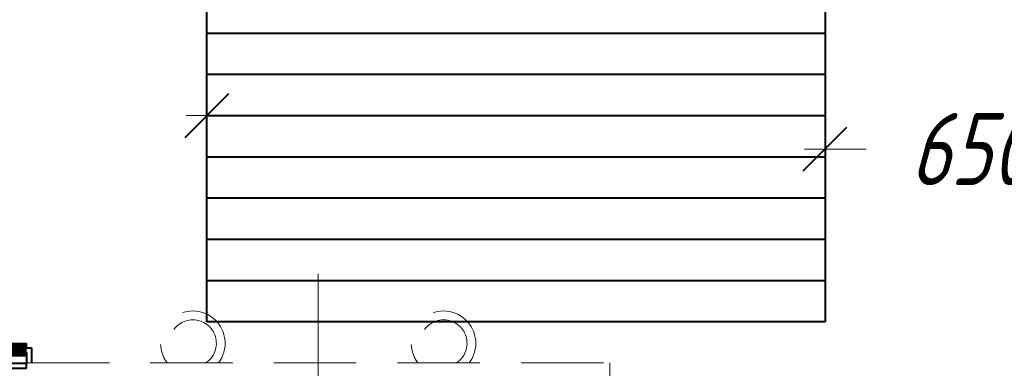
# Model space of a CAD drawing. Header units: millimetres. Extents: x 0 to 594, y 0 to 420.
# Tile 29 of 53: x 153 to 201, y 167 to 184. Entities that reach past the tile are written whole.
import ezdxf

# ---------------------------------------------------------------- set-up
doc = ezdxf.new("R2010")
doc.units = ezdxf.units.MM
for name, pattern in [('K5LT_AXLED', [17.302989, 12.802989, -1.5, 1.5, -1.5]), ('K5LT_BASIC', [0]), ('K5LT_DASHED', [6, 4, -2]), ('K5LT_THIN', [0])]:
    doc.linetypes.add(name, pattern=pattern)
doc.styles.add('KDIMTEXTSTYLE', font='GOST_AU.SHX', dxfattribs={"width": 0.96, "oblique": 15, "height": 5})
doc.dimstyles.new('KDIMSTYLE (0.02)', dxfattribs={"dimtxt": 5, "dimasz": 1, "dimexe": 2, "dimexo": 0, "dimgap": 1, "dimtad": 1, "dimlfac": 50, "dimtxsty": 'KDIMTEXTSTYLE', "dimsah": 1, "dimcen": 0, "dimdle": 1, "dimadec": 0, "dimazin": 0, "dimtfac": 0.667, "dimtmove": 0, "dimatfit": 3, "dimfxl": 1, "dimtvp": 1, "dimtfill": 1, "dimtolj": 1, "dimtzin": 0, "dimarcsym": 0})

# ---------------------------------------------------------------- blocks, each defined once
blk = doc.blocks.new('KDIMARROW_03')
at = {"color": 0, "linetype": 'K5LT_BASIC', "lineweight": 40}
blk.add_line((-1.061, -1.061), (1.061, 1.061), dxfattribs=at)
at = {"color": 0, "linetype": 'K5LT_THIN', "lineweight": 18}
for q in [(-1, 0), (2, 0)]:
    blk.add_line((0, 0), q, dxfattribs=at)
blk = doc.blocks.new('U80')
at = {"color": 5, "linetype": 'K5LT_BASIC', "lineweight": 40, "true_color": 0x0000ff}
for p, q in [((153.129, 167.664), (150.629, 167.664)), ((150.629, 167.664), (150.629, 167.424)), ((150.629, 167.424), (153.129, 167.424)), ((153.129, 167.424), (153.129, 167.664))]:
    blk.add_line(p, q, dxfattribs=at)
blk = doc.blocks.new('U261')
at = {"color": 5, "linetype": 'K5LT_BASIC', "lineweight": 40, "true_color": 0x0000ff}
for p, q in [((161.879, 189.684), (191.879, 189.684)), ((161.879, 169.684), (161.879, 189.684)), ((191.879, 189.684), (191.879, 169.684)), ((191.879, 169.684), (161.879, 169.684))]:
    blk.add_line(p, q, dxfattribs=at)

msp = doc.modelspace()

# ---------------------------------------------------------------- linework, layer by layer
at = {"color": 5, "linetype": 'K5LT_BASIC', "lineweight": 40, "true_color": 0x0000ff}
for p, q in [((161.87877, 183.68446), (191.87877, 183.68446)), ((161.87877, 181.68446), (191.87877, 181.68446)), ((161.87877, 179.68446), (191.87877, 179.68446)), ((161.87877, 177.68446), (191.87877, 177.68446)), ((161.87877, 175.68446), (191.87877, 175.68446)), ((161.87877, 173.68446), (191.87877, 173.68446)), ((161.87877, 171.68446), (191.87877, 171.68446)), ((149.96252, 168.62446), (153.12877, 168.62446)), ((153.12877, 168.42446), (153.12877, 168.62446)), ((153.12877, 168.42446), (153.36877, 168.42446)), ((153.36877, 168.42446), (153.36877, 167.68446)), ((153.12877, 168.18446), (153.12877, 167.66446))]:
    msp.add_line(p, q, dxfattribs=at)
at = {"color": 30, "linetype": 'K5LT_AXLED', "lineweight": 18, "true_color": 0xff8000}
msp.add_line((167.27877, 172.00391), (167.27877, 43.53428), dxfattribs=at)
at = {"color": 7, "linetype": 'K5LT_DASHED', "lineweight": 18}
for p, q in [((153.12877, 167.68446), (181.42877, 167.68446)), ((153.12877, 167.68446), (181.42877, 167.68446)), ((153.12877, 167.68446), (181.42877, 167.68446)), ((153.12877, 167.68446), (181.42877, 167.68446)), ((153.12877, 167.68446), (181.42877, 167.68446)), ((153.12877, 167.68446), (181.42877, 167.68446)), ((154.29806, 167.68446), (157.14907, 167.68446)), ((177.40846, 167.68446), (180.25947, 167.68446)), ((181.42877, 167.68446), (181.42877, 146.97064))]:
    msp.add_line(p, q, dxfattribs=at)
at = {"color": 5, "linetype": 'K5LT_BASIC', "true_color": 0x0000ff, "const_width": 0.4}
msp.add_lwpolyline([(153.12877, 168.42446), (150.62877, 168.42446), (150.62877, 168.18446), (153.12877, 168.18446)], dxfattribs=at)
at = {"color": 7, "linetype": 'K5LT_DASHED', "lineweight": 18}
for centre, radius, start, end in [((161.19588, 168.63716), 1.56729, 322.56455, 217.43545), ((173.36165, 168.63716), 1.56729, 322.56455, 217.43545), ((161.19588, 168.63716), 1.14, 303.310431, 236.689569), ((173.36165, 168.63716), 1.14, 303.310431, 236.689569)]:
    msp.add_arc(centre, radius, start, end, dxfattribs=at)

# ---------------------------------------------------------------- block references
for name in ['U261', 'U80']:
    msp.add_blockref(name, (0, 0))

# ---------------------------------------------------------------- dimensions: what is measured, and where the dimension line sits
at = {"color": 5, "true_color": 0x0000ff}
for base, p1, p2, location in [((161.87877, 179.68446), (129.67877, 179.68446), (161.87877, 179.68446), (145.87877, 179.68446)), ((191.87877, 178.05977), (204.87877, 179.68446), (191.87877, 179.68446), (198.87877, 178.05977))]:
    msp.add_linear_dim(base=base, p1=p1, p2=p2, location=location, dimstyle='KDIMSTYLE (0.02)', override={"dimexo": 2, "dimpost": '\\H3.5;\\W0.96;\\Q15;<>', "dimblk1": 'KDIMARROW_03', "dimblk2": 'KDIMARROW_03', "dimse1": 0, "dimse2": 0, "dimclrt": 7, "dimtolj": 1}, dxfattribs=at).render()

doc.saveas('drawing.dxf')
